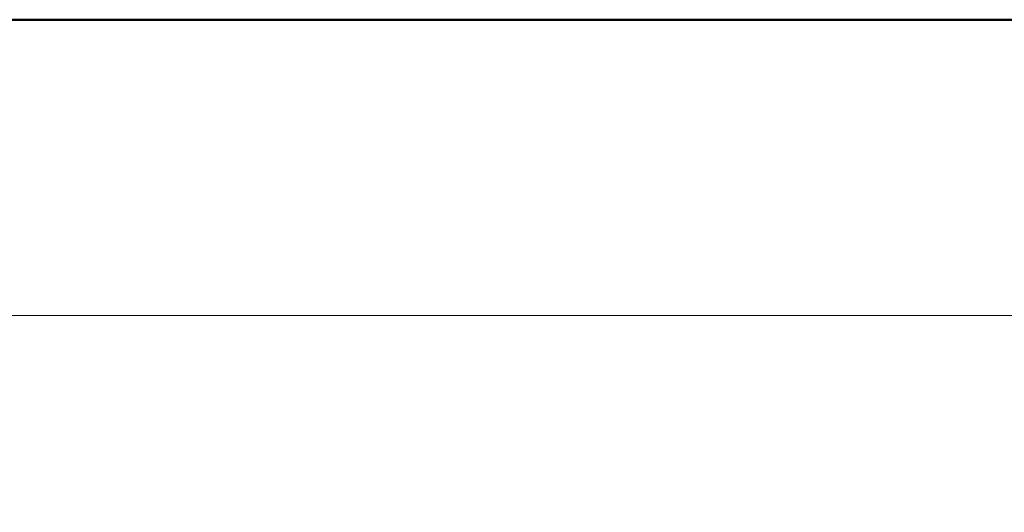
# Model space of a CAD drawing. Header units: millimetres. Extents: x -237800 to -118900, y -84100 to 8992.
# Tile 24 of 30: x -125846 to -124350, y -80100 to -79350. Entities that reach past the tile are written whole.
import ezdxf

# ---------------------------------------------------------------- set-up
doc = ezdxf.new("R2010")
doc.units = ezdxf.units.MM
doc.layers.add('RVB_ALG_TEKENBLAD_ALGEMEEN', color=2, linetype='Continuous')
doc.styles.add('RVB_ALG 01.8mm_RE', font='arial.ttf', dxfattribs={"height": 1.8})
doc.styles.add('RVB_ALG 02.5mm_RE', font='arial.ttf', dxfattribs={"height": 2.5})

# ---------------------------------------------------------------- blocks, each defined once
blk = doc.blocks.new('*U297')
at = {"color": 4, "linetype": 'Continuous', "lineweight": 50, "transparency": 16777216}
blk.add_lwpolyline([(-190, 13.5), (-10, 13.5), (-10, 47.5), (-190, 47.5)], close=True, dxfattribs=at)
at = {"color": 1, "linetype": 'Continuous', "lineweight": 18, "transparency": 16777216, "flags": 128}
blk.add_lwpolyline([(-190, 43), (-10, 43)], dxfattribs=at)
at = {"color": 2, "linetype": 'Continuous', "lineweight": 25, "transparency": 16777216, "style": 'RVB_ALG 02.5mm_RE'}
for tag, p in [('RVB_PROJNAAM', (-169, 44)), ('RVB_PROJLOC', (-169, 39.5)), ('RVB_SPEC1', (-169, 35)), ('RVB_SPEC2', (-169, 30.5)), ('RVB_SPEC3', (-169, 26)), ('RVB_DOCUMENTCODE', (-169, 14.5)), ('RVB_DISC', (-37, 14.5))]:
    blk.add_attdef(tag, p, '', height=2.5, dxfattribs=at)
at = {"color": 2, "linetype": 'Continuous', "lineweight": 25, "transparency": 16777216, "style": 'RVB_ALG 02.5mm_RE', "flags": 1}
for tag, p in [('RVB_SPEC4', (-109, 30.5)), ('RVB_SPEC5', (-109, 26))]:
    blk.add_attdef(tag, p, '', height=2.5, dxfattribs=at)
at = {"color": 1, "linetype": 'Continuous', "lineweight": 18, "transparency": 16777216, "style": 'RVB_ALG 01.8mm_RE'}
for tag, p in [('RVB_OBJNR', (-189, 19)), ('RVB_GEBNR', (-174, 19)), ('RVB_BESTNR', (-159, 19)), ('RVB_PROJNR', (-139, 19)), ('RVB_FASE', (-114, 19)), ('RVB_CONTROLE', (-84, 19)), ('RVB_VERSIE', (-54, 19)), ('RVB_SCHAAL', (-39, 19)), ('RVB_FORM', (-24, 19)), ('RVB_AUTEUR', (-99, 19)), ('RVB_DATUM', (-69, 19)), ('RVB_DISC1', (-19.5, 14.5))]:
    blk.add_attdef(tag, p, '', height=1.8, dxfattribs=at)
at = {"color": 200, "linetype": 'Continuous', "style": 'RVB_ALG 02.5mm_RE', "flags": 1}
for tag, p in [('RVB_ICODE', (-84, 14.5)), ('RVB_BOUWLAAG', (-67.5, 14.5))]:
    blk.add_attdef(tag, p, '', height=2.5, dxfattribs=at)

msp = doc.modelspace()

# ---------------------------------------------------------------- block references
at = {"layer": 'RVB_ALG_TEKENBLAD_ALGEMEEN', "xscale": 100, "yscale": 100, "zscale": 100}
msp.add_blockref('*U297', (-118900, -84100), dxfattribs=at)

doc.saveas('drawing.dxf')
